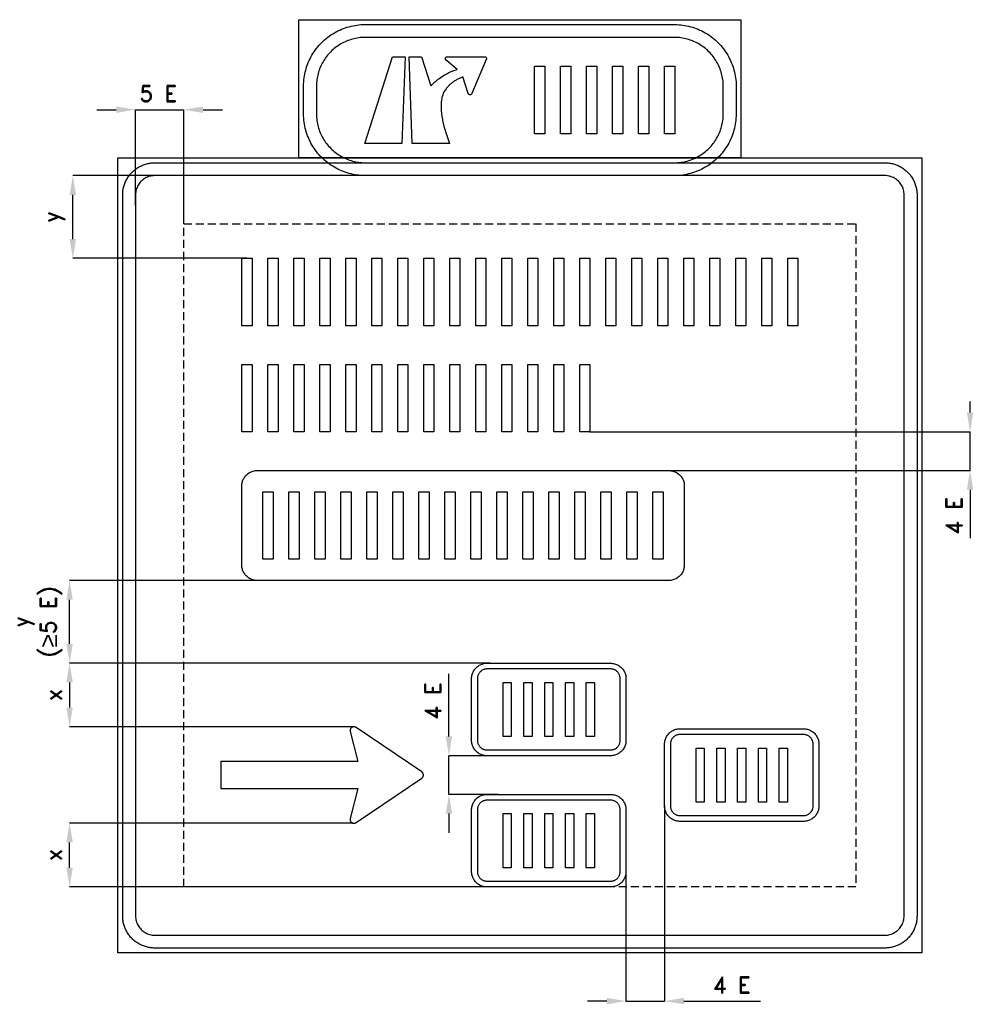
# Model space of a CAD drawing. Header units: millimetres. Extents: x -69 to 5862, y 63 to 6188.
import ezdxf

# ---------------------------------------------------------------- set-up
doc = ezdxf.new("R2010")
doc.units = ezdxf.units.MM
doc.header["$LTSCALE"] = 5
doc.linetypes.add('ČÁRKOVANÁX2', pattern=[1.5, 1, -0.5])
doc.layers.add('Kóty', color=2, linetype='Continuous')
doc.layers.add('Značka', color=7, linetype='Continuous')
doc.styles.get("Standard").update_dxf_attribs({"font": 'romand.shx', "height": 100})
doc.dimstyles.get("Standard").update_dxf_attribs({"dimtxt": 100, "dimasz": 120, "dimexe": 0.18, "dimexo": 0.0625, "dimgap": 50, "dimtad": 1, "dimdec": 0, "dimzin": 0, "dimdsep": 46, "dimtxsty": 'Standard', "dimcen": 0.09, "dimadec": 0, "dimazin": 0, "dimtfac": 1, "dimtdec": 0, "dimtofl": 0, "dimtmove": 0, "dimatfit": 3, "dimfxl": 1, "dimtolj": 1, "dimtzin": 0, "dimarcsym": 0})

# ---------------------------------------------------------------- blocks, each defined once
blk = doc.blocks.new('*D1')
at = {"layer": 'Defpoints', "color": 0, "transparency": 16777216}
for p in [(261.7, 5217.6), (1344.3, 5217.6), (1344.3, 4703.1)]:
    blk.add_point(p, dxfattribs=at)
at = {"layer": 'Kóty', "color": 0, "lineweight": -2, "transparency": 16777216}
for p, q in [((1344.3, 5217.6), (261.5, 5217.6)), ((261.7, 4823.1), (261.7, 5097.6)), ((1344.3, 4703.1), (261.5, 4703.1))]:
    blk.add_line(p, q, dxfattribs=at)
at = {"layer": 'Kóty', "color": 0, "transparency": 16777216}
for points in [[(241.7, 5097.6), (281.7, 5097.6), (261.7, 5217.6)], [(241.7, 4823.1), (281.7, 4823.1), (261.7, 4703.1)]]:
    blk.add_solid(points, dxfattribs=at)
at = {"layer": 'Kóty', "color": 0, "transparency": 16777216, "insert": (145.1, 4960.3), "char_height": 100, "attachment_point": 5, "rotation": 90}
blk.add_mtext('\\A1;y', dxfattribs=at)

msp = doc.modelspace()

# ---------------------------------------------------------------- linework, layer by layer
at = {"layer": 'Kóty'}
for p, q in [((411.7, 5627.6), (531.7, 5627.6)), ((651.7, 5032), (651.7, 5627.8)), ((951.7, 4917.7), (951.7, 5627.8)), ((1071.7, 5627.6), (1191.7, 5627.6)), ((5841.7, 3743.1), (5841.7, 3813.5)), ((3477.8, 3623.1), (5841.9, 3623.1)), ((3928.9, 3383.1), (5841.9, 3383.1)), ((5841.7, 3263.1), (5841.7, 2961.8)), ((1550.6, 2699.1), (241.5, 2699.1)), ((241.7, 2304.6), (241.7, 2579.1)), ((2859.7, 2184.6), (241.5, 2184.6)), ((2859.6, 2184.6), (241.5, 2184.6)), ((2600.7, 1728.6), (2600.7, 2117.8)), ((241.7, 2064.6), (241.7, 1908.6)), ((2008.4, 1788.6), (241.5, 1788.6)), ((2908.2, 1608.6), (2600.5, 1608.6)), ((2908.2, 1368.6), (2600.5, 1368.6)), ((3941.7, 1296.5), (3941.7, 82.4)), ((2600.7, 1248.6), (2600.7, 1128.6)), ((2003.7, 1189.3), (241.5, 1189.3)), ((241.7, 912.6), (241.7, 1069.3)), ((3701.7, 888.6), (3701.7, 82.4)), ((2950.2, 792.6), (241.5, 792.6)), ((3581.7, 82.6), (3461.7, 82.6)), ((4061.7, 82.6), (4538.9, 82.6))]:
    msp.add_line(p, q, dxfattribs=at)
for points in [[(651.7, 5627.6), (951.7, 5627.6)], [(5841.7, 3383.1), (5841.9, 3623.1)], [(2600.5, 1368.6), (2600.5, 1608.6)], [(3701.7, 82.6), (3941.7, 82.6)]]:
    msp.add_lwpolyline(points, dxfattribs=at)
for points in [[(531.7, 5647.6), (531.7, 5607.6), (651.7, 5627.6)], [(1071.7, 5647.6), (1071.7, 5607.6), (951.7, 5627.6)], [(5821.7, 3743.1), (5861.7, 3743.1), (5841.7, 3623.1)], [(5821.7, 3263.1), (5861.7, 3263.1), (5841.7, 3383.1)], [(221.7, 2579.1), (261.7, 2579.1), (241.7, 2699.1)], [(221.7, 2304.6), (261.7, 2304.6), (241.7, 2184.6)], [(221.7, 2064.6), (261.7, 2064.6), (241.7, 2184.6)], [(221.7, 1908.6), (261.7, 1908.6), (241.7, 1788.6)], [(2580.7, 1728.6), (2620.7, 1728.6), (2600.7, 1608.6)], [(2580.7, 1248.6), (2620.7, 1248.6), (2600.7, 1368.6)], [(221.7, 1069.3), (261.7, 1069.3), (241.7, 1189.3)], [(221.7, 912.6), (261.7, 912.6), (241.7, 792.6)], [(3581.7, 102.6), (3581.7, 62.6), (3701.7, 82.6)], [(4061.7, 102.6), (4061.7, 62.6), (3941.7, 82.6)]]:
    msp.add_solid(points, dxfattribs=at)
at = {"layer": 'Značka', "color": 3}
for points in [[(1666.7, 5327.6), (1666.7, 6187.6), (4416.7, 6187.6), (4416.7, 5327.6), (1666.7, 5327.6)], [(2308.2, 5417.6), (2077.8, 5417.6), (2250.6, 5957.6), (2328, 5957.6), (2308.2, 5417.6)], [(3133.8, 5477.6), (3133.8, 5897.6), (3197.4, 5897.6), (3197.4, 5477.6), (3133.8, 5477.6)], [(3295.4, 5477.6), (3295.4, 5897.6), (3359.1, 5897.6), (3359.1, 5477.6), (3295.4, 5477.6)], [(3457.1, 5477.6), (3457.1, 5897.6), (3520.7, 5897.6), (3520.7, 5477.6), (3457.1, 5477.6)], [(3618.7, 5477.6), (3618.7, 5897.6), (3682.4, 5897.6), (3682.4, 5477.6), (3618.7, 5477.6)], [(3780.4, 5477.6), (3780.4, 5897.6), (3844, 5897.6), (3844, 5477.6), (3780.4, 5477.6)], [(3942, 5477.6), (3942, 5897.6), (4005.7, 5897.6), (4005.7, 5477.6), (3942, 5477.6)]]:
    msp.add_lwpolyline(points, dxfattribs=at)
for points in [[(2081.7, 5217.6), (2080.2, 5217.6), (2078.7, 5217.6, -0.032178), (2029, 5221.1, -0.035453), (1980.1, 5231.3, -0.036259), (1932.9, 5247.2, -0.034411), (1888.4, 5269.7, -0.033724), (1846.9, 5297.4, -0.03408), (1809.5, 5330.4, -0.034207), (1776.4, 5367.7, -0.034226), (1748.8, 5409.2, -0.03405), (1726.5, 5453.8, -0.03341), (1710.4, 5501, -0.034125), (1700.1, 5549.9, -0.036742), (1696.7, 5599.6), (1696.7, 5601.1), (1696.7, 5602.6), (1696.7, 5772.6), (1696.7, 5774.1, -0.000644), (1696.7, 5775.6, -0.032178), (1700.2, 5825.4, -0.035443), (1710.4, 5874.2, -0.036268), (1726.3, 5921.5, -0.034422), (1748.8, 5966, -0.033719), (1776.5, 6007.5, -0.034079), (1809.5, 6044.9, -0.034203), (1846.9, 6077.9, -0.034232), (1888.4, 6105.5, -0.034045), (1932.9, 6127.8, -0.033416), (1980.1, 6144, -0.034142), (2029, 6154.3, -0.036745), (2078.7, 6157.6), (2080.2, 6157.6), (2081.7, 6157.6), (4001.7, 6157.6), (4003.2, 6157.6), (4004.7, 6157.6, -0.032178), (4054.5, 6154.1, -0.035453), (4103.3, 6144, -0.03626), (4150.6, 6128, -0.034411), (4195.1, 6105.5, -0.033726), (4236.6, 6077.9, -0.034077), (4274, 6044.9, -0.034212), (4307, 6007.5, -0.034226), (4334.6, 5966, -0.034046), (4356.9, 5921.4, -0.033415), (4373.1, 5874.2, -0.034127), (4383.4, 5825.3, -0.036745), (4386.7, 5775.6), (4386.7, 5774.1), (4386.7, 5772.6), (4386.7, 5602.6), (4386.7, 5601.1), (4386.7, 5599.6, -0.032183), (4383.2, 5549.9, -0.035443), (4373.1, 5501, -0.036273), (4357.1, 5453.8, -0.034422), (4334.6, 5409.2, -0.033719), (4307, 5367.7, -0.034077), (4274, 5330.4, -0.034205), (4236.6, 5297.3, -0.034233), (4195.1, 5269.7, -0.034044), (4150.5, 5247.4, -0.033416), (4103.3, 5231.3, -0.034141), (4054.4, 5220.9, -0.036746), (4004.7, 5217.6), (4003.2, 5217.6), (4001.7, 5217.6), (2081.7, 5217.6)], [(2081.7, 5297.6), (4001.7, 5297.6), (4002.9, 5297.6), (4004.1, 5297.6, 0.032177), (4043.5, 5300.4, 0.035444), (4082.2, 5308.4, 0.036266), (4119.6, 5321.1, 0.03441), (4154.9, 5338.9, 0.033725), (4187.8, 5360.8, 0.034098), (4217.4, 5386.9, 0.034211), (4243.6, 5416.5, 0.034233), (4265.5, 5449.4, 0.034043), (4283.1, 5484.7, 0.033412), (4295.9, 5522.1, 0.034134), (4304.1, 5560.9, 0.036748), (4306.7, 5600.2), (4306.7, 5601.4), (4306.7, 5602.6), (4306.7, 5772.6), (4306.7, 5773.8), (4306.7, 5775, 0.032183), (4304, 5814.4, 0.035441), (4295.9, 5853.1, 0.036272), (4283.3, 5890.5, 0.034427), (4265.5, 5925.8, 0.033728), (4243.5, 5958.7, 0.03408), (4217.4, 5988.3, 0.034212), (4187.8, 6014.5, 0.034229), (4154.9, 6036.4, 0.034038), (4119.6, 6054, 0.033406), (4082.2, 6066.8, 0.034132), (4043.5, 6075, 0.036728), (4004.1, 6077.6), (4002.9, 6077.6), (4001.7, 6077.6), (2081.7, 6077.6), (2080.5, 6077.6), (2079.3, 6077.6, 0.032178), (2039.9, 6074.8, 0.035444), (2001.2, 6066.8, 0.036265), (1963.8, 6054.2, 0.034409), (1928.5, 6036.4, 0.033721), (1895.7, 6014.4, 0.034098), (1866.1, 5988.3, 0.034212), (1839.9, 5958.7, 0.034235), (1818, 5925.8, 0.034043), (1800.3, 5890.5, 0.033403), (1787.5, 5853.1, 0.034128), (1779.4, 5814.4, 0.036748), (1776.7, 5775, 0.000813), (1776.7, 5773.8), (1776.7, 5772.6), (1776.7, 5602.6), (1776.7, 5601.4), (1776.7, 5600.2, 0.03218), (1779.5, 5560.8, 0.035438), (1787.5, 5522.1, 0.03626), (1800.2, 5484.7, 0.034424), (1818, 5449.4, 0.033728), (1839.9, 5416.6, 0.034078), (1866.1, 5386.9, 0.034216), (1895.7, 5360.8, 0.034229), (1928.5, 5338.9, 0.034038), (1963.8, 5321.2, 0.033404), (2001.2, 5308.4, 0.034132), (2040, 5300.3, 0.036728), (2079.3, 5297.6), (2080.5, 5297.6), (2081.7, 5297.6)], [(2373, 5417.6), (2353.2, 5957.6), (2430.6, 5957.6), (2488.8, 5775.6), (2490.8, 5777.8), (2492.8, 5780, -0.014831), (2507.3, 5794.5, -0.015522), (2522.6, 5808.1, -0.014789), (2537.8, 5820.3), (2553.7, 5831.6), (2570.1, 5842), (2587.1, 5851.5), (2601.1, 5858.5), (2615.3, 5864.8), (2630.8, 5870.9), (2646.5, 5876.2), (2649.3, 5877.1), (2652.2, 5877.9), (2582.6, 5936.3), (2582.5, 5936.4), (2582.4, 5936.5), (2581.6, 5937.3), (2580.9, 5938.1), (2580.4, 5939), (2579.9, 5939.9), (2579.4, 5940.8), (2579.1, 5941.8), (2578.9, 5942.6), (2578.7, 5943.4), (2578.6, 5944.3), (2578.5, 5945.1), (2578.5, 5945.3), (2578.5, 5945.4), (2578.5, 5945.7), (2578.5, 5946), (2578.6, 5946.6), (2578.6, 5947.2), (2578.9, 5948.6), (2579.4, 5950), (2580.2, 5951.7), (2581.3, 5953.2), (2582.6, 5954.6), (2584.1, 5955.7), (2585.4, 5956.4), (2586.8, 5957), (2588.4, 5957.4), (2590.1, 5957.6), (2590.4, 5957.6), (2590.7, 5957.6), (2821.6, 5957.6), (2821.9, 5957.6), (2822.2, 5957.6), (2824.2, 5957.3), (2826.1, 5956.7), (2827.8, 5955.9), (2829.4, 5954.8), (2830.7, 5953.5), (2831.8, 5952), (2832.6, 5950.7), (2833.1, 5949.3), (2833.6, 5947.4, -0.045523), (2833.8, 5945.4, -0.013104), (2833.7, 5944.9), (2833.7, 5944.3), (2833.6, 5943.8), (2833.6, 5943.3), (2833.5, 5942.9), (2833.4, 5942.4), (2833.3, 5942), (2833.2, 5941.6), (2833, 5941.2), (2832.9, 5940.9), (2832.8, 5940.8), (2832.8, 5940.7), (2743.4, 5727.9), (2743.3, 5727.7), (2743.2, 5727.5), (2742.5, 5726.1), (2741.6, 5724.9), (2740.7, 5723.8), (2739.6, 5722.9), (2738.4, 5722.1), (2737.2, 5721.5), (2736.1, 5721.1), (2735, 5720.7), (2733.8, 5720.5), (2732.6, 5720.4), (2732.4, 5720.4), (2732.2, 5720.4), (2731.9, 5720.4), (2731.7, 5720.4), (2731.2, 5720.4), (2730.8, 5720.5), (2729.6, 5720.7), (2728.5, 5720.9), (2727.1, 5721.5), (2725.8, 5722.2), (2724.6, 5723), (2723.5, 5724), (2722.7, 5724.9), (2722, 5725.9), (2721.3, 5727), (2720.8, 5728.2), (2720.7, 5728.5), (2720.6, 5728.7), (2686.3, 5831.2), (2683.2, 5830.1), (2680.2, 5828.9, 0.022524), (2660, 5820, 0.024399), (2640.6, 5809.3, 0.023299), (2624, 5798.1, 0.023934), (2608.5, 5785.5, 0.024405), (2595, 5772.4, 0.027803), (2582.9, 5757.9, 0.022811), (2574.8, 5746.3, 0.02386), (2567.8, 5733.9, 0.027891), (2562, 5720.9, 0.035317), (2557.9, 5707.2), (2557.3, 5704.8), (2556.8, 5702.4), (2556.5, 5700.4), (2556, 5698), (2555.6, 5695.5, 0.020211), (2553.1, 5677.1, 0.017011), (2552.1, 5658.6, 0.015135), (2552, 5639, 0.012811), (2553.1, 5619.5, 0.012176), (2555.1, 5598.5, 0.011437), (2558.2, 5577.6, 0.008896), (2561.4, 5560.2, 0.008017), (2565.2, 5542.8, 0.008851), (2569.9, 5524, 0.009896), (2575.4, 5505.3), (2576.4, 5501.9), (2577.4, 5498.6), (2603.4, 5417.6), (2373, 5417.6)]]:
    msp.add_lwpolyline(points, format="xyb", dxfattribs=at)
at = {"layer": 'Značka', "color": 5}
for points in [[(541.7, 382.6), (541.7, 5327.6), (5541.7, 5327.6), (5541.7, 382.6), (541.7, 382.6)], [(1312.5, 4283.1), (1312.5, 4703.1), (1376.2, 4703.1), (1376.2, 4283.1), (1312.5, 4283.1)], [(1474.2, 4283.1), (1474.2, 4703.1), (1537.8, 4703.1), (1537.8, 4283.1), (1474.2, 4283.1)], [(1635.8, 4283.1), (1635.8, 4703.1), (1699.5, 4703.1), (1699.5, 4283.1), (1635.8, 4283.1)], [(1797.5, 4283.1), (1797.5, 4703.1), (1861.1, 4703.1), (1861.1, 4283.1), (1797.5, 4283.1)], [(1959.1, 4283.1), (1959.1, 4703.1), (2022.8, 4703.1), (2022.8, 4283.1), (1959.1, 4283.1)], [(2120.8, 4283.1), (2120.8, 4703.1), (2184.4, 4703.1), (2184.4, 4283.1), (2120.8, 4283.1)], [(2282.4, 4283.1), (2282.4, 4703.1), (2346.1, 4703.1), (2346.1, 4283.1), (2282.4, 4283.1)], [(2444.1, 4283.1), (2444.1, 4703.1), (2507.8, 4703.1), (2507.8, 4283.1), (2444.1, 4283.1)], [(2605.8, 4283.1), (2605.8, 4703.1), (2669.4, 4703.1), (2669.4, 4283.1), (2605.8, 4283.1)], [(2767.4, 4283.1), (2767.4, 4703.1), (2831.1, 4703.1), (2831.1, 4283.1), (2767.4, 4283.1)], [(2929.1, 4283.1), (2929.1, 4703.1), (2992.7, 4703.1), (2992.7, 4283.1), (2929.1, 4283.1)], [(3090.7, 4283.1), (3090.7, 4703.1), (3154.4, 4703.1), (3154.4, 4283.1), (3090.7, 4283.1)], [(3252.4, 4283.1), (3252.4, 4703.1), (3316, 4703.1), (3316, 4283.1), (3252.4, 4283.1)], [(3414, 4283.1), (3414, 4703.1), (3477.7, 4703.1), (3477.7, 4283.1), (3414, 4283.1)], [(3575.7, 4283.1), (3575.7, 4703.1), (3639.3, 4703.1), (3639.3, 4283.1), (3575.7, 4283.1)], [(3737.3, 4283.1), (3737.3, 4703.1), (3801, 4703.1), (3801, 4283.1), (3737.3, 4283.1)], [(3899, 4283.1), (3899, 4703.1), (3962.7, 4703.1), (3962.7, 4283.1), (3899, 4283.1)], [(4060.7, 4283.1), (4060.7, 4703.1), (4124.3, 4703.1), (4124.3, 4283.1), (4060.7, 4283.1)], [(4222.3, 4283.1), (4222.3, 4703.1), (4286, 4703.1), (4286, 4283.1), (4222.3, 4283.1)], [(4384, 4283.1), (4384, 4703.1), (4447.6, 4703.1), (4447.6, 4283.1), (4384, 4283.1)], [(4545.6, 4283.1), (4545.6, 4703.1), (4609.3, 4703.1), (4609.3, 4283.1), (4545.6, 4283.1)], [(4707.3, 4283.1), (4707.3, 4703.1), (4770.9, 4703.1), (4770.9, 4283.1), (4707.3, 4283.1)], [(1312.5, 3623.1), (1312.5, 4043.1), (1376.2, 4043.1), (1376.2, 3623.1), (1312.5, 3623.1)], [(1474.2, 3623.1), (1474.2, 4043.1), (1537.8, 4043.1), (1537.8, 3623.1), (1474.2, 3623.1)], [(1635.8, 3623.1), (1635.8, 4043.1), (1699.5, 4043.1), (1699.5, 3623.1), (1635.8, 3623.1)], [(1797.5, 3623.1), (1797.5, 4043.1), (1861.1, 4043.1), (1861.1, 3623.1), (1797.5, 3623.1)], [(1959.1, 3623.1), (1959.1, 4043.1), (2022.8, 4043.1), (2022.8, 3623.1), (1959.1, 3623.1)], [(2120.8, 3623.1), (2120.8, 4043.1), (2184.4, 4043.1), (2184.4, 3623.1), (2120.8, 3623.1)], [(2282.4, 3623.1), (2282.4, 4043.1), (2346.1, 4043.1), (2346.1, 3623.1), (2282.4, 3623.1)], [(2444.1, 3623.1), (2444.1, 4043.1), (2507.8, 4043.1), (2507.8, 3623.1), (2444.1, 3623.1)], [(2605.8, 3623.1), (2605.8, 4043.1), (2669.4, 4043.1), (2669.4, 3623.1), (2605.8, 3623.1)], [(2767.4, 3623.1), (2767.4, 4043.1), (2831.1, 4043.1), (2831.1, 3623.1), (2767.4, 3623.1)], [(2929.1, 3623.1), (2929.1, 4043.1), (2992.7, 4043.1), (2992.7, 3623.1), (2929.1, 3623.1)], [(3090.7, 3623.1), (3090.7, 4043.1), (3154.4, 4043.1), (3154.4, 3623.1), (3090.7, 3623.1)], [(3252.4, 3623.1), (3252.4, 4043.1), (3316, 4043.1), (3316, 3623.1), (3252.4, 3623.1)], [(3414, 3623.1), (3414, 4043.1), (3477.7, 4043.1), (3477.7, 3623.1), (3414, 3623.1)], [(1444.3, 2831.1), (1444.3, 3251.1), (1507.9, 3251.1), (1507.9, 2831.1), (1444.3, 2831.1)], [(1605.9, 2831.1), (1605.9, 3251.1), (1669.6, 3251.1), (1669.6, 2831.1), (1605.9, 2831.1)], [(1767.6, 2831.1), (1767.6, 3251.1), (1831.2, 3251.1), (1831.2, 2831.1), (1767.6, 2831.1)], [(1929.2, 2831.1), (1929.2, 3251.1), (1992.9, 3251.1), (1992.9, 2831.1), (1929.2, 2831.1)], [(2090.9, 2831.1), (2090.9, 3251.1), (2154.5, 3251.1), (2154.5, 2831.1), (2090.9, 2831.1)], [(2252.5, 2831.1), (2252.5, 3251.1), (2316.2, 3251.1), (2316.2, 2831.1), (2252.5, 2831.1)], [(2414.2, 2831.1), (2414.2, 3251.1), (2477.9, 3251.1), (2477.9, 2831.1), (2414.2, 2831.1)], [(2575.9, 2831.1), (2575.9, 3251.1), (2639.5, 3251.1), (2639.5, 2831.1), (2575.9, 2831.1)], [(2737.5, 2831.1), (2737.5, 3251.1), (2801.2, 3251.1), (2801.2, 2831.1), (2737.5, 2831.1)], [(2899.2, 2831.1), (2899.2, 3251.1), (2962.8, 3251.1), (2962.8, 2831.1), (2899.2, 2831.1)], [(3060.8, 2831.1), (3060.8, 3251.1), (3124.5, 3251.1), (3124.5, 2831.1), (3060.8, 2831.1)], [(3222.5, 2831.1), (3222.5, 3251.1), (3286.1, 3251.1), (3286.1, 2831.1), (3222.5, 2831.1)], [(3384.1, 2831.1), (3384.1, 3251.1), (3447.8, 3251.1), (3447.8, 2831.1), (3384.1, 2831.1)], [(3545.8, 2831.1), (3545.8, 3251.1), (3609.4, 3251.1), (3609.4, 2831.1), (3545.8, 2831.1)], [(3707.4, 2831.1), (3707.4, 3251.1), (3771.1, 3251.1), (3771.1, 2831.1), (3707.4, 2831.1)], [(3869.1, 2831.1), (3869.1, 3251.1), (3932.8, 3251.1), (3932.8, 2831.1), (3869.1, 2831.1)], [(2937.6, 1728.6), (2937.6, 2064.6), (2988.5, 2064.6), (2988.5, 1728.6), (2937.6, 1728.6)], [(3066.9, 1728.6), (3066.9, 2064.6), (3117.9, 2064.6), (3117.9, 1728.6), (3066.9, 1728.6)], [(3196.3, 1728.6), (3196.3, 2064.6), (3247.2, 2064.6), (3247.2, 1728.6), (3196.3, 1728.6)], [(3325.6, 1728.6), (3325.6, 2064.6), (3376.5, 2064.6), (3376.5, 1728.6), (3325.6, 1728.6)], [(3454.9, 1728.6), (3454.9, 2064.6), (3505.8, 2064.6), (3505.8, 1728.6), (3454.9, 1728.6)], [(4137.6, 1320.6), (4137.6, 1656.6), (4188.5, 1656.6), (4188.5, 1320.6), (4137.6, 1320.6)], [(4266.9, 1320.6), (4266.9, 1656.6), (4317.9, 1656.6), (4317.9, 1320.6), (4266.9, 1320.6)], [(4396.3, 1320.6), (4396.3, 1656.6), (4447.2, 1656.6), (4447.2, 1320.6), (4396.3, 1320.6)], [(4525.6, 1320.6), (4525.6, 1656.6), (4576.5, 1656.6), (4576.5, 1320.6), (4525.6, 1320.6)], [(4654.9, 1320.6), (4654.9, 1656.6), (4705.8, 1656.6), (4705.8, 1320.6), (4654.9, 1320.6)], [(2937.6, 912.6), (2937.6, 1248.6), (2988.5, 1248.6), (2988.5, 912.6), (2937.6, 912.6)], [(3066.9, 912.6), (3066.9, 1248.6), (3117.9, 1248.6), (3117.9, 912.6), (3066.9, 912.6)], [(3196.3, 912.6), (3196.3, 1248.6), (3247.2, 1248.6), (3247.2, 912.6), (3196.3, 912.6)], [(3325.6, 912.6), (3325.6, 1248.6), (3376.5, 1248.6), (3376.5, 912.6), (3325.6, 912.6)], [(3454.9, 912.6), (3454.9, 1248.6), (3505.8, 1248.6), (3505.8, 912.6), (3454.9, 912.6)]]:
    msp.add_lwpolyline(points, dxfattribs=at)
for points in [[(771.7, 412.6), (770.9, 412.6), (770.2, 412.6, -0.03218), (744.3, 414.4, -0.035443), (719, 419.7, -0.036267), (694.4, 428, -0.03442), (671.3, 439.7, -0.033721), (649.7, 454, -0.034085), (630.3, 471.2, -0.034209), (613.1, 490.6, -0.034229), (598.8, 512.2, -0.034044), (587.2, 535.3, -0.033412), (578.8, 559.8, -0.034127), (573.5, 585.2, -0.036745), (571.7, 611), (571.7, 611.8), (571.7, 612.6), (571.7, 5097.6), (571.7, 5098.4, -0.000707), (571.7, 5099.2, -0.03218), (573.5, 5125, -0.035447), (578.8, 5150.4, -0.036269), (587.1, 5174.9, -0.034413), (598.8, 5198.1, -0.033724), (613.2, 5219.6, -0.034096), (630.3, 5239, -0.034186), (649.7, 5256.2, -0.034227), (671.3, 5270.6, -0.034026), (694.4, 5282.1, -0.033407), (719, 5290.5, -0.034138), (744.3, 5295.9, -0.036736), (770.2, 5297.6), (770.9, 5297.6), (771.7, 5297.6), (5311.7, 5297.6), (5312.5, 5297.6), (5313.3, 5297.6, -0.032198), (5339.1, 5295.8, -0.035437), (5364.5, 5290.5, -0.036248), (5389, 5282.2, -0.0344), (5412.2, 5270.6, -0.033726), (5433.7, 5256.2, -0.03409), (5453.1, 5239, -0.034192), (5470.3, 5219.6, -0.034225), (5484.7, 5198.1, -0.034034), (5496.3, 5174.9, -0.033413), (5504.6, 5150.4, -0.034141), (5510, 5125, -0.036734), (5511.7, 5099.2), (5511.7, 5098.4), (5511.7, 5097.6), (5511.7, 612.6), (5511.7, 611.8), (5511.7, 611, -0.032198), (5509.9, 585.2, -0.035433), (5504.6, 559.8, -0.036246), (5496.3, 535.3, -0.034407), (5484.7, 512.2, -0.033723), (5470.3, 490.6, -0.034079), (5453.1, 471.2, -0.034215), (5433.7, 454, -0.034227), (5412.2, 439.7, -0.034052), (5389, 428.1, -0.033418), (5364.5, 419.7, -0.03413), (5339.1, 414.3, -0.036743), (5313.3, 412.6, -0.00088), (5312.5, 412.6), (5311.7, 412.6), (771.7, 412.6)], [(771.7, 492.6), (5311.7, 492.6), (5312.2, 492.6, 0.000717), (5312.7, 492.6, 0.032176), (5328.2, 493.7, 0.035447), (5343.4, 496.9, 0.036261), (5358.1, 501.8, 0.034408), (5372, 508.8, 0.03371), (5384.9, 517.5, 0.034091), (5396.6, 527.8, 0.034187), (5406.9, 539.4, 0.034243), (5415.5, 552.3, 0.034026), (5422.4, 566.2, 0.033372), (5427.5, 580.9, 0.034145), (5430.7, 596.2, 0.03678), (5431.7, 611.7), (5431.7, 612.1), (5431.7, 612.6), (5431.7, 5097.6), (5431.7, 5098.1), (5431.7, 5098.6, 0.032207), (5430.6, 5114.1, 0.035399), (5427.5, 5129.3, 0.036245), (5422.5, 5144, 0.034411), (5415.5, 5157.9, 0.033707), (5406.9, 5170.8, 0.034086), (5396.6, 5182.5, 0.03418), (5384.9, 5192.8, 0.034255), (5372, 5201.4, 0.03402), (5358.1, 5208.3, 0.033375), (5343.4, 5213.4, 0.034152), (5328.2, 5216.6, 0.036782), (5312.7, 5217.6), (5312.2, 5217.6), (5311.7, 5217.6), (771.7, 5217.6), (771.3, 5217.6), (770.8, 5217.6, 0.032211), (755.3, 5216.5, 0.035396), (740.1, 5213.4, 0.036252), (725.3, 5208.4, 0.034424), (711.5, 5201.4, 0.033718), (698.5, 5192.8, 0.034079), (686.9, 5182.5, 0.034202), (676.6, 5170.8, 0.034242), (668, 5157.9, 0.034038), (661, 5144, 0.033417), (656, 5129.3, 0.034135), (652.8, 5114, 0.036746), (651.7, 5098.6), (651.7, 5098.1), (651.7, 5097.6), (651.7, 612.6), (651.7, 612.1), (651.7, 611.7, 0.03218), (652.8, 596.2, 0.035444), (656, 580.9, 0.036267), (661, 566.2, 0.034421), (668, 552.3, 0.033721), (676.6, 539.4, 0.034084), (686.9, 527.8, 0.034209), (698.5, 517.5, 0.03423), (711.5, 508.8, 0.034044), (725.3, 501.9, 0.033413), (740.1, 496.9, 0.034127), (755.3, 493.6, 0.036744), (770.8, 492.6), (771.3, 492.6), (771.7, 492.6)], [(1408.5, 2699.1), (1408.1, 2699.1), (1407.8, 2699.1, -0.032183), (1395.4, 2700, -0.035465), (1383.2, 2702.5, -0.03626), (1371.4, 2706.5, -0.03443), (1360.3, 2712.1, -0.03371), (1349.9, 2719, -0.034068), (1340.6, 2727.2, -0.034214), (1332.4, 2736.5, -0.034226), (1325.5, 2746.9, -0.034042), (1319.9, 2758, -0.033412), (1315.9, 2769.8, -0.034126), (1313.3, 2782, -0.036748), (1312.5, 2794.4), (1312.5, 2794.7), (1312.5, 2795.1), (1312.5, 3287.1), (1312.5, 3287.5), (1312.5, 3287.9, -0.032184), (1313.4, 3300.3, -0.035451), (1315.9, 3312.4, -0.036267), (1319.9, 3324.2, -0.034428), (1325.5, 3335.3, -0.033712), (1332.4, 3345.7, -0.034079), (1340.6, 3355, -0.034211), (1349.9, 3363.2, -0.034218), (1360.3, 3370.1, -0.034018), (1371.4, 3375.7, -0.033403), (1383.2, 3379.7, -0.034139), (1395.4, 3382.3, -0.036753), (1407.8, 3383.1), (1408.1, 3383.1), (1408.5, 3383.1), (3968.5, 3383.1), (3968.9, 3383.1), (3969.3, 3383.1, -0.032165), (3981.7, 3382.2, -0.035427), (3993.8, 3379.7, -0.036276), (4005.6, 3375.7, -0.03442), (4016.7, 3370.1, -0.033742), (4027.1, 3363.2, -0.034094), (4036.4, 3355, -0.034228), (4044.6, 3345.7, -0.034235), (4051.5, 3335.3, -0.034056), (4057.1, 3324.2, -0.033402), (4061.1, 3312.4, -0.034145), (4063.7, 3300.3, -0.036751), (4064.5, 3287.9), (4064.5, 3287.5), (4064.5, 3287.1), (4064.5, 2795.1), (4064.5, 2794.7), (4064.5, 2794.4, -0.032202), (4063.6, 2782, -0.035423), (4061.1, 2769.8, -0.036263), (4057.1, 2758, -0.034384), (4051.5, 2746.9, -0.033716), (4044.6, 2736.6, -0.034091), (4036.4, 2727.2, -0.034201), (4027.1, 2719, -0.034245), (4016.7, 2712.1, -0.034056), (4005.6, 2706.5, -0.033434), (3993.8, 2702.5, -0.034121), (3981.7, 2699.9, -0.036753), (3969.3, 2699.1), (3968.9, 2699.1), (3968.5, 2699.1), (1408.5, 2699.1)], [(2837.7, 1608.6), (2837.3, 1608.6), (2837, 1608.6, -0.032173), (2824.6, 1609.5, -0.035443), (2812.4, 1612, -0.036272), (2800.6, 1616, -0.034419), (2789.5, 1621.6, -0.033732), (2779.2, 1628.5, -0.034099), (2769.8, 1636.7, -0.034208), (2761.6, 1646, -0.034235), (2754.7, 1656.4, -0.034051), (2749.2, 1667.5, -0.033443), (2745.1, 1679.3, -0.034119), (2742.6, 1691.5, -0.036752), (2741.7, 1703.9), (2741.7, 1704.2), (2741.7, 1704.6), (2741.7, 2088.6), (2741.7, 2089), (2741.7, 2089.4, -0.032182), (2742.6, 2101.8, -0.035466), (2745.1, 2113.9, -0.03626), (2749.1, 2125.7, -0.034432), (2754.7, 2136.8, -0.03371), (2761.6, 2147.2, -0.034065), (2769.8, 2156.5, -0.034221), (2779.2, 2164.7, -0.034235), (2789.5, 2171.6, -0.034047), (2800.6, 2177.2, -0.033402), (2812.4, 2181.2, -0.034121), (2824.6, 2183.8, -0.036743), (2837, 2184.6), (2837.3, 2184.6), (2837.7, 2184.6), (3605.7, 2184.6), (3606.1, 2184.6), (3606.5, 2184.6, -0.032173), (3618.9, 2183.7, -0.035443), (3631.1, 2181.2, -0.036272), (3642.8, 2177.2, -0.034419), (3653.9, 2171.6, -0.033732), (3664.3, 2164.7, -0.034099), (3673.6, 2156.5, -0.034208), (3681.8, 2147.2, -0.034235), (3688.7, 2136.8, -0.034051), (3694.3, 2125.7, -0.033443), (3698.3, 2113.9, -0.034119), (3700.9, 2101.8, -0.036752), (3701.7, 2089.4), (3701.7, 2089), (3701.7, 2088.6), (3701.7, 1704.6), (3701.7, 1704.2), (3701.7, 1703.9, -0.032182), (3700.9, 1691.5, -0.035466), (3698.3, 1679.3, -0.03626), (3694.3, 1667.5, -0.034432), (3688.7, 1656.4, -0.03371), (3681.8, 1646.1, -0.034065), (3673.6, 1636.7, -0.034221), (3664.3, 1628.5, -0.034235), (3653.9, 1621.6, -0.034047), (3642.8, 1616, -0.033402), (3631.1, 1612, -0.034121), (3618.9, 1609.4, -0.036743), (3606.5, 1608.6), (3606.1, 1608.6), (3605.7, 1608.6), (2837.7, 1608.6)], [(2837.7, 1608.6), (2837.3, 1608.6), (2837, 1608.6, -0.032173), (2824.6, 1609.5, -0.035443), (2812.4, 1612, -0.036272), (2800.6, 1616, -0.034419), (2789.5, 1621.6, -0.033732), (2779.2, 1628.5, -0.034099), (2769.8, 1636.7, -0.034208), (2761.6, 1646, -0.034235), (2754.7, 1656.4, -0.034051), (2749.2, 1667.5, -0.033443), (2745.1, 1679.3, -0.034119), (2742.6, 1691.5, -0.036752), (2741.7, 1703.9), (2741.7, 1704.2), (2741.7, 1704.6), (2741.7, 2088.6), (2741.7, 2089), (2741.7, 2089.4, -0.032182), (2742.6, 2101.8, -0.035466), (2745.1, 2113.9, -0.03626), (2749.1, 2125.7, -0.034432), (2754.7, 2136.8, -0.03371), (2761.6, 2147.2, -0.034065), (2769.8, 2156.5, -0.034221), (2779.2, 2164.7, -0.034235), (2789.5, 2171.6, -0.034047), (2800.6, 2177.2, -0.033402), (2812.4, 2181.2, -0.034121), (2824.6, 2183.8, -0.036743), (2837, 2184.6), (2837.3, 2184.6), (2837.7, 2184.6), (3605.7, 2184.6), (3606.1, 2184.6), (3606.5, 2184.6, -0.032173), (3618.9, 2183.7, -0.035443), (3631.1, 2181.2, -0.036272), (3642.8, 2177.2, -0.034419), (3653.9, 2171.6, -0.033732), (3664.3, 2164.7, -0.034099), (3673.6, 2156.5, -0.034208), (3681.8, 2147.2, -0.034235), (3688.7, 2136.8, -0.034051), (3694.3, 2125.7, -0.033443), (3698.3, 2113.9, -0.034119), (3700.9, 2101.8, -0.036752), (3701.7, 2089.4), (3701.7, 2089), (3701.7, 2088.6), (3701.7, 1704.6), (3701.7, 1704.2), (3701.7, 1703.9, -0.032182), (3700.9, 1691.5, -0.035466), (3698.3, 1679.3, -0.03626), (3694.3, 1667.5, -0.034432), (3688.7, 1656.4, -0.03371), (3681.8, 1646.1, -0.034065), (3673.6, 1636.7, -0.034221), (3664.3, 1628.5, -0.034235), (3653.9, 1621.6, -0.034047), (3642.8, 1616, -0.033402), (3631.1, 1612, -0.034121), (3618.9, 1609.4, -0.036743), (3606.5, 1608.6), (3606.1, 1608.6), (3605.7, 1608.6), (2837.7, 1608.6)], [(2837.7, 1644.6), (3605.7, 1644.6), (3606, 1644.6), (3606.2, 1644.6, 0.032176), (3613.9, 1645.2, 0.03546), (3621.6, 1646.7, 0.036261), (3628.9, 1649.2, 0.034411), (3635.9, 1652.7, 0.03372), (3642.3, 1657, 0.034086), (3648.2, 1662.2, 0.034181), (3653.3, 1668, 0.034228), (3657.6, 1674.5, 0.03402), (3661.1, 1681.4, 0.033371), (3663.6, 1688.8, 0.034142), (3665.2, 1696.4, 0.036779), (3665.7, 1704.1), (3665.7, 1704.4), (3665.7, 1704.6), (3665.7, 2088.6), (3665.7, 2088.9), (3665.7, 2089.1, 0.032211), (3665.2, 2096.8, 0.035398), (3663.6, 2104.4, 0.036257), (3661.1, 2111.8, 0.034417), (3657.6, 2118.8, 0.033707), (3653.3, 2125.2, 0.034076), (3648.2, 2131, 0.034203), (3642.3, 2136.2, 0.034241), (3635.9, 2140.5, 0.03402), (3628.9, 2144, 0.03342), (3621.6, 2146.5, 0.034121), (3613.9, 2148.1, 0.03675), (3606.2, 2148.6), (3606, 2148.6), (3605.7, 2148.6), (2837.7, 2148.6), (2837.5, 2148.6), (2837.3, 2148.6, 0.032176), (2829.5, 2148.1, 0.03546), (2821.9, 2146.5, 0.036261), (2814.5, 2144, 0.034411), (2807.6, 2140.5, 0.03372), (2801.1, 2136.2, 0.034086), (2795.3, 2131, 0.034181), (2790.1, 2125.2, 0.034228), (2785.8, 2118.8, 0.03402), (2782.4, 2111.8, 0.033371), (2779.9, 2104.4, 0.034142), (2778.2, 2096.8, 0.036779), (2777.7, 2089.1), (2777.7, 2088.9), (2777.7, 2088.6), (2777.7, 1704.6), (2777.7, 1704.4), (2777.7, 1704.1, 0.032211), (2778.3, 1696.4, 0.035398), (2779.9, 1688.8, 0.036257), (2782.3, 1681.4, 0.034417), (2785.8, 1674.5, 0.033707), (2790.2, 1668, 0.034076), (2795.3, 1662.2, 0.034203), (2801.1, 1657, 0.034241), (2807.6, 1652.7, 0.03402), (2814.5, 1649.3, 0.03342), (2821.9, 1646.7, 0.034121), (2829.5, 1645.1, 0.03675), (2837.3, 1644.6), (2837.5, 1644.6), (2837.7, 1644.6)], [(1181.7, 1404.6), (2033.7, 1404.6), (1986.5, 1218.5), (1986.2, 1217.4), (1986, 1216.2, 0.051478), (1985.7, 1211.6, 0.051578), (1986.4, 1207, 0.064181), (1988.4, 1201.6, 0.064127), (1991.6, 1196.8, 0.064003), (1995.9, 1192.9, 0.06388), (2001, 1190.2, 0.063538), (2006.6, 1188.8, 0.062364), (2012.4, 1188.8, 0.051631), (2017, 1189.7, 0.056323), (2021.2, 1191.5), (2022.2, 1192.1), (2023.2, 1192.7), (2431.2, 1468.7), (2432.1, 1469.4), (2433, 1470.1, 0.052027), (2436.4, 1473.4, 0.052144), (2438.9, 1477.4, 0.064838), (2441.1, 1482.8, 0.065056), (2441.7, 1488.6, 0.064739), (2441, 1494.4, 0.063125), (2438.9, 1499.9, 0.052108), (2436.4, 1503.8, 0.056942), (2433, 1507.1), (2432.1, 1507.8), (2431.2, 1508.5), (2023.2, 1784.5), (2022.2, 1785.1, 0.009974), (2021.2, 1785.7, 0.05148), (2017, 1787.5, 0.051576), (2012.4, 1788.5, 0.064182), (2006.6, 1788.5, 0.064099), (2001, 1787, 0.063989), (1995.9, 1784.3, 0.063863), (1991.6, 1780.4, 0.063525), (1988.4, 1775.6, 0.062345), (1986.4, 1770.2, 0.051607), (1985.7, 1765.6, 0.05631), (1986, 1761, 0.011405), (1986.2, 1759.8), (1986.5, 1758.7), (2033.7, 1572.6), (1181.7, 1572.6), (1181.7, 1404.6)], [(4037.7, 1200.6), (4037.3, 1200.6), (4037, 1200.6, -0.032182), (4024.6, 1201.5, -0.035438), (4012.4, 1204, -0.036272), (4000.6, 1208, -0.034406), (3989.5, 1213.6, -0.033728), (3979.2, 1220.5, -0.034088), (3969.8, 1228.7, -0.034204), (3961.6, 1238, -0.034237), (3954.7, 1248.4, -0.034056), (3949.2, 1259.5, -0.033438), (3945.1, 1271.3, -0.034122), (3942.6, 1283.5, -0.036753), (3941.7, 1295.9), (3941.7, 1296.2), (3941.7, 1296.6), (3941.7, 1680.6), (3941.7, 1681), (3941.7, 1681.4, -0.032182), (3942.6, 1693.8, -0.035466), (3945.1, 1705.9, -0.03626), (3949.1, 1717.7, -0.034432), (3954.7, 1728.8, -0.03371), (3961.6, 1739.2, -0.034065), (3969.8, 1748.5, -0.034221), (3979.2, 1756.7, -0.034235), (3989.5, 1763.6, -0.034047), (4000.6, 1769.2, -0.033402), (4012.4, 1773.2, -0.034121), (4024.6, 1775.8, -0.036743), (4037, 1776.6), (4037.3, 1776.6), (4037.7, 1776.6), (4805.7, 1776.6), (4806.1, 1776.6), (4806.5, 1776.6, -0.032175), (4818.9, 1775.7, -0.035446), (4831.1, 1773.2, -0.036266), (4842.8, 1769.2, -0.034446), (4853.9, 1763.6, -0.033743), (4864.3, 1756.7, -0.034099), (4873.6, 1748.5, -0.034163), (4881.8, 1739.2, -0.034169), (4888.7, 1728.8, -0.034016), (4894.3, 1717.7, -0.033369), (4898.3, 1705.9, -0.034158), (4900.9, 1693.8, -0.036732), (4901.7, 1681.4), (4901.7, 1681), (4901.7, 1680.6), (4901.7, 1296.6), (4901.7, 1296.2), (4901.7, 1295.9, -0.032164), (4900.9, 1283.5, -0.035426), (4898.3, 1271.3, -0.036261), (4894.3, 1259.5, -0.034363), (4888.7, 1248.4, -0.033716), (4881.8, 1238, -0.034056), (4873.6, 1228.7, -0.034204), (4864.3, 1220.5, -0.034252), (4853.9, 1213.6, -0.034047), (4842.8, 1208, -0.033418), (4831.1, 1204, -0.034126), (4818.9, 1201.4, -0.036751), (4806.5, 1200.6), (4806.1, 1200.6), (4805.7, 1200.6), (4037.7, 1200.6)], [(4037.7, 1200.6), (4037.3, 1200.6), (4037, 1200.6, -0.032182), (4024.6, 1201.5, -0.035438), (4012.4, 1204, -0.036272), (4000.6, 1208, -0.034406), (3989.5, 1213.6, -0.033728), (3979.2, 1220.5, -0.034088), (3969.8, 1228.7, -0.034204), (3961.6, 1238, -0.034237), (3954.7, 1248.4, -0.034056), (3949.2, 1259.5, -0.033438), (3945.1, 1271.3, -0.034122), (3942.6, 1283.5, -0.036753), (3941.7, 1295.9), (3941.7, 1296.2), (3941.7, 1296.6), (3941.7, 1680.6), (3941.7, 1681), (3941.7, 1681.4, -0.032182), (3942.6, 1693.8, -0.035466), (3945.1, 1705.9, -0.03626), (3949.1, 1717.7, -0.034432), (3954.7, 1728.8, -0.03371), (3961.6, 1739.2, -0.034065), (3969.8, 1748.5, -0.034221), (3979.2, 1756.7, -0.034235), (3989.5, 1763.6, -0.034047), (4000.6, 1769.2, -0.033402), (4012.4, 1773.2, -0.034121), (4024.6, 1775.8, -0.036743), (4037, 1776.6), (4037.3, 1776.6), (4037.7, 1776.6), (4805.7, 1776.6), (4806.1, 1776.6), (4806.5, 1776.6, -0.032175), (4818.9, 1775.7, -0.035446), (4831.1, 1773.2, -0.036266), (4842.8, 1769.2, -0.034446), (4853.9, 1763.6, -0.033743), (4864.3, 1756.7, -0.034099), (4873.6, 1748.5, -0.034163), (4881.8, 1739.2, -0.034169), (4888.7, 1728.8, -0.034016), (4894.3, 1717.7, -0.033369), (4898.3, 1705.9, -0.034158), (4900.9, 1693.8, -0.036732), (4901.7, 1681.4), (4901.7, 1681), (4901.7, 1680.6), (4901.7, 1296.6), (4901.7, 1296.2), (4901.7, 1295.9, -0.032164), (4900.9, 1283.5, -0.035426), (4898.3, 1271.3, -0.036261), (4894.3, 1259.5, -0.034363), (4888.7, 1248.4, -0.033716), (4881.8, 1238, -0.034056), (4873.6, 1228.7, -0.034204), (4864.3, 1220.5, -0.034252), (4853.9, 1213.6, -0.034047), (4842.8, 1208, -0.033418), (4831.1, 1204, -0.034126), (4818.9, 1201.4, -0.036751), (4806.5, 1200.6), (4806.1, 1200.6), (4805.7, 1200.6), (4037.7, 1200.6)], [(4037.7, 1236.6), (4805.7, 1236.6), (4806, 1236.6), (4806.2, 1236.6, 0.03218), (4813.9, 1237.2, 0.035433), (4821.6, 1238.7, 0.036283), (4828.9, 1241.2, 0.03446), (4835.9, 1244.7, 0.033765), (4842.3, 1249, 0.034072), (4848.2, 1254.2, 0.03428), (4853.3, 1260), (4857.6, 1266.5), (4861.1, 1273.4), (4863.6, 1280.8), (4865.2, 1288.4), (4865.7, 1296.1), (4865.7, 1296.4), (4865.7, 1296.6), (4865.7, 1680.6), (4865.7, 1680.9), (4865.7, 1681.1), (4865.2, 1688.8), (4863.6, 1696.4), (4861.1, 1703.8), (4857.6, 1710.8, 0.033733), (4853.3, 1717.2, 0.034076), (4848.2, 1723, 0.034205), (4842.3, 1728.2, 0.03424), (4835.9, 1732.5, 0.034022), (4828.9, 1736, 0.03342), (4821.6, 1738.5, 0.034119), (4813.9, 1740.1, 0.036749), (4806.2, 1740.6), (4806, 1740.6), (4805.7, 1740.6), (4037.7, 1740.6), (4037.5, 1740.6), (4037.3, 1740.6, 0.032176), (4029.5, 1740.1, 0.03546), (4021.9, 1738.5, 0.036261), (4014.5, 1736, 0.034411), (4007.6, 1732.5, 0.03372), (4001.1, 1728.2, 0.034086), (3995.3, 1723, 0.034181), (3990.1, 1717.2, 0.034228), (3985.8, 1710.8, 0.03402), (3982.4, 1703.8, 0.033371), (3979.9, 1696.4, 0.034142), (3978.2, 1688.8, 0.036779), (3977.7, 1681.1), (3977.7, 1680.9), (3977.7, 1680.6), (3977.7, 1296.6), (3977.7, 1296.4), (3977.7, 1296.1), (3978.3, 1288.4, 0.035395), (3979.9, 1280.8, 0.036252), (3982.3, 1273.4, 0.034428), (3985.8, 1266.5, 0.03372), (3990.2, 1260, 0.034076), (3995.3, 1254.2, 0.034197), (4001.1, 1249, 0.034235), (4007.6, 1244.7, 0.034041), (4014.5, 1241.3, 0.03342), (4021.9, 1238.7, 0.034137), (4029.5, 1237.1, 0.036742), (4037.3, 1236.6), (4037.5, 1236.6), (4037.7, 1236.6)], [(2837.7, 792.6), (2837.3, 792.6), (2837, 792.6, -0.032177), (2824.6, 793.5, -0.035443), (2812.4, 796, -0.036272), (2800.6, 800, -0.034411), (2789.5, 805.6, -0.033726), (2779.2, 812.5, -0.034092), (2769.8, 820.7, -0.034206), (2761.6, 830, -0.034235), (2754.7, 840.4, -0.034054), (2749.2, 851.5, -0.033437), (2745.1, 863.3, -0.034121), (2742.6, 875.5, -0.036753), (2741.7, 887.9), (2741.7, 888.2), (2741.7, 888.6), (2741.7, 1272.6), (2741.7, 1273), (2741.7, 1273.4, -0.032183), (2742.6, 1285.8, -0.035465), (2745.1, 1297.9, -0.036261), (2749.1, 1309.7, -0.034433), (2754.7, 1320.8, -0.033716), (2761.6, 1331.2, -0.034071), (2769.8, 1340.5, -0.034217), (2779.2, 1348.7, -0.03423), (2789.5, 1355.6, -0.034047), (2800.6, 1361.2, -0.033416), (2812.4, 1365.2, -0.034131), (2824.6, 1367.8, -0.036748), (2837, 1368.6), (2837.3, 1368.6), (2837.7, 1368.6), (3605.7, 1368.6), (3606.1, 1368.6), (3606.5, 1368.6, -0.032182), (3618.9, 1367.7, -0.035438), (3631.1, 1365.2, -0.036272), (3642.8, 1361.2, -0.034406), (3653.9, 1355.6, -0.033728), (3664.3, 1348.7, -0.034088), (3673.6, 1340.5, -0.034204), (3681.8, 1331.2, -0.034237), (3688.7, 1320.8, -0.034056), (3694.3, 1309.7, -0.033438), (3698.3, 1297.9, -0.034122), (3700.9, 1285.8, -0.036753), (3701.7, 1273.4), (3701.7, 1273), (3701.7, 1272.6), (3701.7, 888.6), (3701.7, 888.2), (3701.7, 887.9, -0.032183), (3700.9, 875.5, -0.035465), (3698.3, 863.3, -0.036259), (3694.3, 851.5, -0.034429), (3688.7, 840.4, -0.03371), (3681.8, 830, -0.034069), (3673.6, 820.7, -0.034216), (3664.3, 812.5, -0.034226), (3653.9, 805.6, -0.034044), (3642.8, 800, -0.033414), (3631.1, 796, -0.034128), (3618.9, 793.4, -0.036746), (3606.5, 792.6), (3606.1, 792.6), (3605.7, 792.6), (2837.7, 792.6)], [(2837.7, 792.6), (2837.3, 792.6), (2837, 792.6, -0.032177), (2824.6, 793.5, -0.035443), (2812.4, 796, -0.036272), (2800.6, 800, -0.034411), (2789.5, 805.6, -0.033726), (2779.2, 812.5, -0.034092), (2769.8, 820.7, -0.034206), (2761.6, 830, -0.034235), (2754.7, 840.4, -0.034054), (2749.2, 851.5, -0.033437), (2745.1, 863.3, -0.034121), (2742.6, 875.5, -0.036753), (2741.7, 887.9), (2741.7, 888.2), (2741.7, 888.6), (2741.7, 1272.6), (2741.7, 1273), (2741.7, 1273.4, -0.032183), (2742.6, 1285.8, -0.035465), (2745.1, 1297.9, -0.036261), (2749.1, 1309.7, -0.034433), (2754.7, 1320.8, -0.033716), (2761.6, 1331.2, -0.034071), (2769.8, 1340.5, -0.034217), (2779.2, 1348.7, -0.03423), (2789.5, 1355.6, -0.034047), (2800.6, 1361.2, -0.033416), (2812.4, 1365.2, -0.034131), (2824.6, 1367.8, -0.036748), (2837, 1368.6), (2837.3, 1368.6), (2837.7, 1368.6), (3605.7, 1368.6), (3606.1, 1368.6), (3606.5, 1368.6, -0.032182), (3618.9, 1367.7, -0.035438), (3631.1, 1365.2, -0.036272), (3642.8, 1361.2, -0.034406), (3653.9, 1355.6, -0.033728), (3664.3, 1348.7, -0.034088), (3673.6, 1340.5, -0.034204), (3681.8, 1331.2, -0.034237), (3688.7, 1320.8, -0.034056), (3694.3, 1309.7, -0.033438), (3698.3, 1297.9, -0.034122), (3700.9, 1285.8, -0.036753), (3701.7, 1273.4), (3701.7, 1273), (3701.7, 1272.6), (3701.7, 888.6), (3701.7, 888.2), (3701.7, 887.9, -0.032183), (3700.9, 875.5, -0.035465), (3698.3, 863.3, -0.036259), (3694.3, 851.5, -0.034429), (3688.7, 840.4, -0.03371), (3681.8, 830, -0.034069), (3673.6, 820.7, -0.034216), (3664.3, 812.5, -0.034226), (3653.9, 805.6, -0.034044), (3642.8, 800, -0.033414), (3631.1, 796, -0.034128), (3618.9, 793.4, -0.036746), (3606.5, 792.6), (3606.1, 792.6), (3605.7, 792.6), (2837.7, 792.6)], [(2837.7, 828.6), (3605.7, 828.6), (3606, 828.6), (3606.2, 828.6, 0.032176), (3613.9, 829.2, 0.035445), (3621.6, 830.7, 0.036257), (3628.9, 833.2, 0.034404), (3635.9, 836.7, 0.03371), (3642.3, 841, 0.034092), (3648.2, 846.2, 0.034188), (3653.3, 852, 0.034246), (3657.6, 858.5, 0.034029), (3661.1, 865.4, 0.033372), (3663.6, 872.8, 0.034144), (3665.2, 880.4, 0.03678), (3665.7, 888.1), (3665.7, 888.4), (3665.7, 888.6), (3665.7, 1272.6), (3665.7, 1272.8), (3665.7, 1273.1, 0.032211), (3665.2, 1280.8, 0.035395), (3663.6, 1288.4, 0.036252), (3661.1, 1295.8, 0.034428), (3657.6, 1302.7, 0.03372), (3653.3, 1309.2, 0.034076), (3648.2, 1315, 0.034197), (3642.3, 1320.2, 0.034235), (3635.9, 1324.5, 0.034041), (3628.9, 1328, 0.03342), (3621.6, 1330.5, 0.034137), (3613.9, 1332.1, 0.036742), (3606.2, 1332.6), (3606, 1332.6), (3605.7, 1332.6), (2837.7, 1332.6), (2837.5, 1332.6), (2837.3, 1332.6, 0.032176), (2829.5, 1332.1, 0.035453), (2821.9, 1330.5, 0.036261), (2814.5, 1328, 0.034404), (2807.6, 1324.5, 0.033714), (2801.1, 1320.2, 0.034092), (2795.3, 1315, 0.034186), (2790.1, 1309.2, 0.034246), (2785.8, 1302.7, 0.034027), (2782.4, 1295.8, 0.033373), (2779.9, 1288.4, 0.034142), (2778.2, 1280.8, 0.03678), (2777.7, 1273.1), (2777.7, 1272.8), (2777.7, 1272.6), (2777.7, 888.6), (2777.7, 888.4), (2777.7, 888.1, 0.032211), (2778.3, 880.4, 0.035396), (2779.9, 872.8, 0.03625), (2782.3, 865.4, 0.034423), (2785.8, 858.5, 0.03372), (2790.2, 852, 0.034078), (2795.3, 846.2, 0.0342), (2801.1, 841, 0.034242), (2807.6, 836.7, 0.034041), (2814.5, 833.3, 0.033416), (2821.9, 830.7, 0.034137), (2829.5, 829.1, 0.03675), (2837.3, 828.6), (2837.5, 828.6), (2837.7, 828.6)]]:
    msp.add_lwpolyline(points, format="xyb", dxfattribs=at)
at = {"layer": 'Značka', "color": 6, "linetype": 'ČÁRKOVANÁX2', "ltscale": 10}
msp.add_lwpolyline([(951.7, 792.6), (951.7, 4917.6), (5131.7, 4917.6), (5131.7, 792.6), (951.7, 792.6)], dxfattribs=at)

# ---------------------------------------------------------------- texts
at = {"layer": 'Kóty', "char_height": 100, "attachment_point": 5}
for s, insert in [('\\A1;5 E', (794, 5727.6)), ('\\A1;4 E', (4360.3, 182.6))]:
    msp.add_mtext(s, dxfattribs=dict(at, insert=insert))
at = {"layer": 'Kóty', "char_height": 100, "attachment_point": 5, "rotation": 90}
for s, insert in [('\\A1;4 E', (5741.7, 3101.4)), ('\\A1;4 E', (2500.7, 1949.1)), ('\\A1;x', (141.7, 1986.6)), ('\\A1;x', (141.7, 991))]:
    msp.add_mtext(s, dxfattribs=dict(at, insert=insert))
at = {"layer": 'Kóty', "insert": (42.9, 2441.9), "char_height": 100, "width": 740.129, "attachment_point": 5, "rotation": 90}
msp.add_mtext('\\A1;y\\P({\\fArial|b0|i0|c238|p34;\\H1.08333x;≥\\Fromand|c238;\\H0.92308x;5 E)}', dxfattribs=at)

# ---------------------------------------------------------------- dimensions: what is measured, and where the dimension line sits
at = {"layer": 'Kóty'}
dim = msp.add_linear_dim(base=(261.7, 5217.6), p1=(1344.3, 4703.1), p2=(1344.3, 5217.6), angle=90, text='y', dimstyle='Standard', dxfattribs=at)
dim.commit()
dim.dimension.update_dxf_attribs({"geometry": '*D1', "text_midpoint": (145.1, 4960.3)})

doc.saveas('drawing.dxf')
